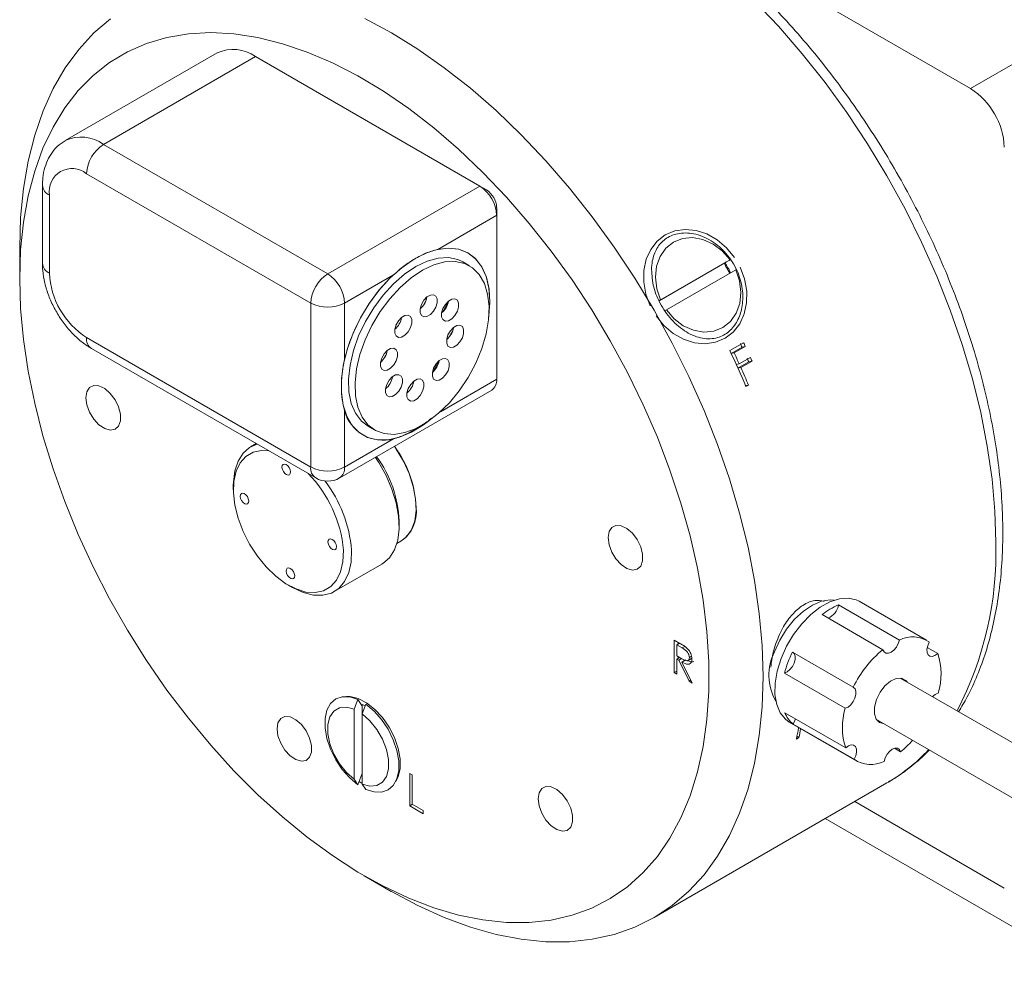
# Model space of a CAD drawing. Header units: inches. Extents: x 0.51 to 8.32, y 1.19 to 8.76.
# Tile 9 of 14: x 4.05 to 5.77, y 4.43 to 6.1. Entities that reach past the tile are written whole.
import ezdxf

# ---------------------------------------------------------------- set-up
doc = ezdxf.new("R2010")
doc.units = ezdxf.units.IN
doc.header["$MEASUREMENT"] = 0

msp = doc.modelspace()

# ---------------------------------------------------------------- linework, layer by layer
at = {"color": 7, "linetype": 'Continuous', "lineweight": 15}
for p, q in [((4.6494, 6.5895), (5.7091, 5.9778)), ((5.7091, 5.9778), (6.7472, 6.577)), ((4.3956, 6.0401), (4.1304, 5.8871)), ((4.4623, 6.0335), (4.1971, 5.8805)), ((4.8533, 5.8078), (4.4623, 6.0335)), ((4.1971, 5.8805), (4.5881, 5.6547)), ((4.5587, 5.6037), (4.1676, 5.8294)), ((4.0906, 5.809), (4.0906, 5.6729)), ((4.5881, 5.6547), (4.8533, 5.8078)), ((4.8651, 5.801), (4.8533, 5.8078)), ((4.1028, 5.792), (4.1028, 5.6559)), ((4.8828, 5.7704), (4.8828, 5.7568)), ((4.8828, 5.7568), (4.78, 5.6974)), ((4.8828, 5.471), (4.8828, 5.7568)), ((4.051, 5.7007), (4.051, 5.6463)), ((4.8353, 5.6688), (4.8239, 5.6754)), ((5.2807, 5.6739), (5.1662, 5.6078)), ((5.2897, 5.6791), (5.1687, 5.6093)), ((5.291, 5.6798), (5.2897, 5.6791)), ((4.7027, 5.6528), (4.6176, 5.6037)), ((5.1787, 5.5919), (5.2997, 5.6618)), ((5.2997, 5.6618), (5.301, 5.6625)), ((4.5587, 5.3179), (4.5587, 5.6037)), ((4.6176, 5.6037), (4.6176, 5.5054)), ((4.7592, 5.6074), (4.7545, 5.5991)), ((4.7602, 5.6099), (4.7578, 5.6112)), ((4.7602, 5.6099), (4.7578, 5.6112)), ((4.7984, 5.6054), (4.7883, 5.5878)), ((5.1687, 5.6093), (5.1657, 5.6075)), ((5.1757, 5.5902), (5.1787, 5.5919)), ((4.7119, 5.5735), (4.7071, 5.5653)), ((4.8057, 5.5544), (4.8006, 5.5456)), ((4.8044, 5.5516), (4.8041, 5.5518)), ((4.1676, 5.5436), (4.5587, 5.3179)), ((5.2895, 5.5209), (5.3134, 5.5347)), ((4.1763, 5.5246), (4.5673, 5.2988)), ((4.6897, 5.5133), (4.6856, 5.5062)), ((5.3107, 5.5267), (5.2919, 5.5158)), ((5.2919, 5.5156), (5.2969, 5.517)), ((5.3164, 5.5283), (5.2969, 5.517)), ((5.3107, 5.5267), (5.3164, 5.5283)), ((4.7814, 5.5014), (4.7707, 5.4829)), ((4.7814, 5.5014), (4.7807, 5.5018)), ((4.7814, 5.5014), (4.7807, 5.5018)), ((4.7825, 5.5034), (4.7814, 5.5014)), ((5.3007, 5.4966), (5.3058, 5.4978)), ((5.3224, 5.5013), (5.3035, 5.4904)), ((5.3058, 5.4978), (5.3253, 5.509)), ((5.3282, 5.5026), (5.3086, 5.4913)), ((5.3224, 5.5013), (5.3282, 5.5026)), ((5.3036, 5.4902), (5.3086, 5.4913)), ((5.3168, 5.4599), (5.3219, 5.4607)), ((5.3219, 5.4607), (5.3175, 5.4582)), ((4.609, 5.2988), (4.8741, 5.4519)), ((4.6176, 5.4162), (4.6176, 5.3179)), ((4.6586, 5.3891), (4.67, 5.3825)), ((4.4634, 5.3588), (4.4537, 5.3532)), ((4.6176, 5.3179), (4.7027, 5.367)), ((4.4235, 5.2865), (4.4235, 5.2783)), ((4.7127, 5.2153), (4.7127, 5.2235)), ((4.7086, 5.1845), (4.7159, 5.1887)), ((4.5995, 5.1007), (4.6825, 5.1485)), ((4.5195, 5.112), (4.5266, 5.1079)), ((5.6325, 5.0158), (5.5147, 5.0839)), ((5.4789, 5.0775), (5.585, 5.0163)), ((5.5564, 4.9993), (5.4503, 5.0606)), ((5.1924, 5.0162), (5.2022, 5.0105)), ((5.1924, 4.9595), (5.1924, 5.0162)), ((5.2018, 5.0108), (5.1968, 5.0078)), ((5.1968, 5.0078), (5.1968, 4.9889)), ((5.206, 5.0025), (5.1968, 5.0078)), ((5.1995, 5.0094), (5.1995, 5.0121)), ((5.2107, 5.0052), (5.206, 5.0025)), ((5.6336, 5.0032), (5.652, 4.9926)), ((5.1968, 4.9889), (5.2058, 4.9837)), ((5.2018, 4.986), (5.1968, 4.9831)), ((5.1968, 4.9831), (5.1968, 4.957)), ((5.2004, 4.9811), (5.1968, 4.9831)), ((5.1995, 4.9847), (5.1995, 4.9874)), ((5.2053, 4.9839), (5.2004, 4.9811)), ((5.2184, 4.9445), (5.2004, 4.9811)), ((5.2129, 4.982), (5.2058, 4.9779)), ((5.2099, 4.9802), (5.2088, 4.9825)), ((5.2157, 4.9802), (5.2225, 4.9842)), ((5.2227, 4.988), (5.2188, 4.9858)), ((5.3987, 4.9953), (5.5047, 4.9341)), ((5.2058, 4.9779), (5.2239, 4.9413)), ((5.1968, 4.962), (5.1924, 4.9595)), ((5.1968, 4.957), (5.1924, 4.9595)), ((5.2214, 4.9462), (5.2184, 4.9445)), ((5.4907, 4.8972), (5.3847, 4.9585)), ((6.3051, 4.5352), (5.5866, 4.95)), ((5.2239, 4.9413), (5.2184, 4.9445)), ((4.6407, 4.9125), (4.6342, 4.8956)), ((4.6477, 4.9024), (4.6407, 4.9125)), ((4.6342, 4.8956), (4.6342, 4.7734)), ((4.6483, 4.9039), (4.6477, 4.9024)), ((4.6548, 4.9044), (4.6483, 4.8874)), ((4.6483, 4.9039), (4.6483, 4.8874)), ((4.6483, 4.8874), (4.6483, 4.7652)), ((5.3854, 4.8895), (5.4915, 4.8283)), ((5.5449, 4.8778), (6.2634, 4.463)), ((5.393, 4.8731), (5.5109, 4.8051)), ((5.5061, 4.8083), (5.4, 4.8696)), ((5.4098, 4.8462), (5.4054, 4.8436)), ((5.4065, 4.8489), (5.4098, 4.8462)), ((5.5871, 4.8216), (5.5766, 4.8276)), ((4.6407, 4.764), (4.6477, 4.7822)), ((4.7311, 4.7837), (4.7355, 4.7811)), ((4.7311, 4.7269), (4.7311, 4.7837)), ((4.7355, 4.7811), (4.7355, 4.7302)), ((4.6342, 4.7734), (4.6407, 4.764)), ((4.6432, 4.7698), (4.6483, 4.7663)), ((4.6483, 4.7652), (4.6548, 4.7558)), ((5.1574, 4.5327), (5.5633, 4.767)), ((4.7361, 4.7299), (4.7311, 4.7269)), ((4.7544, 4.7135), (4.7311, 4.7269)), ((4.7355, 4.7302), (4.7544, 4.7193)), ((5.7681, 4.5839), (5.5071, 4.7345)), ((4.7544, 4.7193), (4.7544, 4.7135)), ((5.4557, 4.7049), (5.938, 4.4265)), ((4.6519, 4.6053), (4.699, 4.5781))]:
    msp.add_line(p, q, dxfattribs=at)
at = {"color": 8, "linetype": 'Continuous', "lineweight": 15}
msp.add_line((4.7846, 5.4143), (4.8828, 5.471), dxfattribs=at)
at = {"color": 8, "linetype": 'Continuous', "lineweight": 15, "flags": 128}
msp.add_lwpolyline([(5.7532, 5.1867), (5.7516, 5.241), (5.7466, 5.297), (5.7384, 5.3543), (5.727, 5.4127), (5.7123, 5.4718), (5.6946, 5.5314), (5.6739, 5.5912), (5.6503, 5.6507), (5.6239, 5.7099), (5.5949, 5.7682), (5.5634, 5.8255), (5.5295, 5.8815), (5.4935, 5.9358), (5.4555, 5.9882), (5.4157, 6.0385), (5.3743, 6.0863), (5.3315, 6.1314)], dxfattribs=at)
at = {"color": 7, "linetype": 'Continuous', "lineweight": 15, "flags": 128}
for points in [[(4.051, 5.7007), (4.0526, 5.7532), (4.0576, 5.8035), (4.0658, 5.8513), (4.0772, 5.8965), (4.0918, 5.9387), (4.1095, 5.9779), (4.1303, 6.0137), (4.1539, 6.046), (4.1803, 6.0747), (4.2093, 6.0995)], [(4.6529, 6.0998), (4.6991, 6.075), (4.7454, 6.0464), (4.7914, 6.0142), (4.8369, 5.9784), (4.8818, 5.9393), (4.9257, 5.8971), (4.9684, 5.852), (5.0098, 5.8042), (5.0496, 5.7539), (5.0876, 5.7015), (5.1236, 5.6472), (5.1575, 5.5912), (5.189, 5.5339), (5.218, 5.4756), (5.2444, 5.4164), (5.268, 5.3569), (5.2888, 5.2971), (5.3065, 5.2375), (5.3211, 5.1784), (5.3325, 5.12), (5.3407, 5.0627), (5.3457, 5.0067), (5.3473, 4.9524), (5.3457, 4.8999), (5.3407, 4.8497), (5.3325, 4.8018), (5.3211, 4.7566), (5.3065, 4.7144), (5.2888, 4.6752), (5.268, 4.6394), (5.2444, 4.6071), (5.218, 4.5784), (5.189, 4.5536), (5.1575, 4.5327), (5.1236, 4.5158), (5.0876, 4.5031), (5.0496, 4.4946), (5.0098, 4.4903), (4.9684, 4.4903), (4.9257, 4.4945), (4.8818, 4.503), (4.8369, 4.5156), (4.7914, 4.5324), (4.7454, 4.5533), (4.6991, 4.5781), (4.699, 4.5781)], [(4.051, 5.6463), (4.0526, 5.5941), (4.0575, 5.5403), (4.0657, 5.4852), (4.0771, 5.429), (4.0916, 5.3722), (4.1091, 5.3149), (4.1297, 5.2576), (4.153, 5.2005), (4.1791, 5.1439), (4.2078, 5.0882), (4.239, 5.0336), (4.2723, 4.9805), (4.3078, 4.9291), (4.3451, 4.8798), (4.3841, 4.8327), (4.4246, 4.7882), (4.4663, 4.7465), (4.509, 4.7078), (4.5525, 4.6723), (4.5966, 4.6403), (4.6409, 4.6118), (4.6853, 4.5871), (4.7295, 4.5663), (4.7733, 4.5495), (4.8165, 4.5368), (4.8587, 4.5283), (4.8999, 4.524), (4.9396, 4.5239), (4.9778, 4.528), (5.0142, 4.5364), (5.0487, 4.5489), (5.0809, 4.5655), (5.1108, 4.5861), (5.1383, 4.6107), (5.163, 4.639), (5.185, 4.6709), (5.2041, 4.7062), (5.2201, 4.7447), (5.233, 4.7863), (5.2428, 4.8307), (5.2494, 4.8777), (5.2526, 4.927), (5.2526, 4.9782), (5.2494, 5.0313), (5.2428, 5.0858), (5.233, 5.1415), (5.2201, 5.198), (5.2041, 5.2551), (5.185, 5.3124), (5.163, 5.3697), (5.1383, 5.4266), (5.1108, 5.4828), (5.0809, 5.538), (5.0487, 5.5918), (5.0142, 5.6441), (4.9778, 5.6945), (4.9396, 5.7427), (4.8999, 5.7886), (4.8587, 5.8317), (4.8165, 5.8719), (4.7733, 5.9091), (4.7295, 5.9428), (4.6853, 5.9731), (4.6409, 5.9997), (4.5966, 6.0225), (4.5525, 6.0413), (4.509, 6.056), (4.4663, 6.0666), (4.4246, 6.0731), (4.3841, 6.0753), (4.3451, 6.0733), (4.3078, 6.067), (4.2723, 6.0566), (4.239, 6.042), (4.2078, 6.0233), (4.1791, 6.0007), (4.153, 5.9743), (4.1297, 5.9442), (4.1091, 5.9106), (4.0916, 5.8736), (4.0771, 5.8335), (4.0657, 5.7905), (4.0575, 5.7448), (4.0526, 5.6966), (4.051, 5.6463)], [(5.2973, 5.6835), (5.2835, 5.7003), (5.2673, 5.7141), (5.2493, 5.7243), (5.2305, 5.7304), (5.2116, 5.7322), (5.1935, 5.7296), (5.1769, 5.7227), (5.1627, 5.7118), (5.1514, 5.6974), (5.1435, 5.6802), (5.1394, 5.6608), (5.1392, 5.6402), (5.1431, 5.6192), (5.1507, 5.5988)], [(5.2897, 5.6791), (5.2761, 5.6946), (5.2601, 5.7067), (5.2425, 5.7146), (5.2245, 5.7179), (5.207, 5.7164), (5.1912, 5.7101), (5.1778, 5.6995), (5.1677, 5.6851), (5.1616, 5.6679), (5.1596, 5.6487), (5.1621, 5.6288), (5.1687, 5.6093)], [(4.7623, 5.3968), (4.7549, 5.3914), (4.7341, 5.3787), (4.7134, 5.37), (4.6935, 5.3656), (4.6748, 5.3654), (4.6578, 5.3696), (4.6429, 5.3779), (4.6306, 5.3903), (4.6212, 5.4064), (4.6149, 5.4257), (4.6119, 5.4478), (4.6122, 5.472), (4.6158, 5.4979), (4.6227, 5.5246), (4.6327, 5.5515), (4.6455, 5.5779), (4.6607, 5.6032), (4.6781, 5.6266), (4.6971, 5.6475), (4.7172, 5.6655), (4.7379, 5.68), (4.7587, 5.6907), (4.7791, 5.6973), (4.7985, 5.6997), (4.8164, 5.6976), (4.8324, 5.6913), (4.846, 5.6809), (4.8569, 5.6667), (4.8648, 5.6489), (4.8695, 5.6282), (4.8708, 5.6049), (4.8691, 5.5818)], [(4.78, 5.6974), (4.799, 5.6996), (4.8166, 5.6976), (4.8323, 5.6914), (4.8458, 5.6812), (4.8566, 5.6673), (4.8645, 5.65), (4.8694, 5.6298), (4.871, 5.6071), (4.8694, 5.5825), (4.869, 5.5797)], [(4.6586, 5.3891), (4.6469, 5.3981), (4.6366, 5.4117), (4.6293, 5.4288), (4.6252, 5.4489), (4.6245, 5.4713), (4.6271, 5.4955), (4.633, 5.5208), (4.642, 5.5464), (4.6539, 5.5715), (4.6683, 5.5956), (4.6847, 5.6178), (4.7028, 5.6376), (4.722, 5.6544), (4.7418, 5.6676), (4.7615, 5.6769), (4.7807, 5.6821), (4.7987, 5.683), (4.8151, 5.6795), (4.8239, 5.6754)], [(4.8176, 5.451), (4.8003, 5.4299), (4.7815, 5.4116), (4.762, 5.3965), (4.7422, 5.3852), (4.7226, 5.3779), (4.704, 5.3749), (4.6867, 5.3762), (4.6714, 5.3818), (4.6583, 5.3915), (4.648, 5.4051), (4.6407, 5.4222), (4.6366, 5.4423), (4.6359, 5.4647), (4.6385, 5.4889), (4.6444, 5.5142), (4.6534, 5.5398), (4.6653, 5.5649), (4.6797, 5.589), (4.6962, 5.6112), (4.7143, 5.631), (4.7335, 5.6478), (4.7532, 5.661), (4.773, 5.6703), (4.7921, 5.6755), (4.8102, 5.6764), (4.8265, 5.6729), (4.8408, 5.6652), (4.8525, 5.6535), (4.8613, 5.6381), (4.867, 5.6195), (4.8695, 5.5982), (4.8685, 5.5748), (4.8642, 5.5499), (4.8568, 5.5244), (4.8463, 5.4989), (4.8331, 5.4742), (4.8176, 5.451)], [(5.2893, 5.6558), (5.2821, 5.6689), (5.2799, 5.6721)], [(5.1607, 5.5815), (5.1745, 5.5647), (5.1908, 5.5509), (5.2087, 5.5407), (5.2275, 5.5346), (5.2464, 5.5328), (5.2645, 5.5354), (5.2811, 5.5423), (5.2953, 5.5532), (5.3067, 5.5676), (5.3145, 5.5848), (5.3186, 5.6042), (5.3188, 5.6248), (5.315, 5.6458), (5.3073, 5.6662)], [(5.1787, 5.5919), (5.1923, 5.5764), (5.2083, 5.5643), (5.2259, 5.5564), (5.2439, 5.5531), (5.2614, 5.5547), (5.2773, 5.5609), (5.2906, 5.5716), (5.3007, 5.5859), (5.3069, 5.6032), (5.3088, 5.6223), (5.3064, 5.6423), (5.2997, 5.6618)], [(4.7725, 5.5894), (4.7671, 5.5837), (4.7612, 5.5803), (4.7558, 5.5797), (4.7516, 5.5821), (4.7493, 5.5871), (4.7493, 5.5939), (4.7516, 5.6015), (4.7557, 5.6087), (4.7612, 5.6144), (4.7671, 5.6178), (4.7725, 5.6184), (4.7767, 5.616), (4.7789, 5.611), (4.7789, 5.6042), (4.7767, 5.5966), (4.7725, 5.5894)], [(4.81, 5.5822), (4.8046, 5.5764), (4.7987, 5.573), (4.7933, 5.5725), (4.7891, 5.5749), (4.7868, 5.5798), (4.7868, 5.5866), (4.7891, 5.5942), (4.7933, 5.6014), (4.7987, 5.6072), (4.8046, 5.6106), (4.81, 5.6111), (4.8142, 5.6087), (4.8164, 5.6037), (4.8164, 5.5969), (4.8142, 5.5894), (4.81, 5.5822)], [(4.7283, 5.5537), (4.7228, 5.548), (4.717, 5.5446), (4.7115, 5.544), (4.7074, 5.5464), (4.7051, 5.5514), (4.7051, 5.5582), (4.7074, 5.5658), (4.7115, 5.573), (4.717, 5.5787), (4.7228, 5.5821), (4.7283, 5.5827), (4.7324, 5.5803), (4.7347, 5.5753), (4.7347, 5.5685), (4.7324, 5.5609), (4.7283, 5.5537)], [(4.8188, 5.5362), (4.8134, 5.5304), (4.8075, 5.527), (4.8021, 5.5265), (4.7979, 5.5289), (4.7957, 5.5339), (4.7957, 5.5407), (4.7979, 5.5482), (4.8021, 5.5554), (4.8075, 5.5612), (4.8134, 5.5646), (4.8188, 5.5651), (4.823, 5.5627), (4.8252, 5.5577), (4.8252, 5.551), (4.823, 5.5434), (4.8188, 5.5362)], [(4.7032, 5.4959), (4.6978, 5.4902), (4.6919, 5.4868), (4.6865, 5.4863), (4.6823, 5.4887), (4.6801, 5.4936), (4.6801, 5.5004), (4.6823, 5.508), (4.6865, 5.5152), (4.6919, 5.521), (4.6978, 5.5244), (4.7032, 5.5249), (4.7074, 5.5225), (4.7097, 5.5175), (4.7097, 5.5107), (4.7074, 5.5032), (4.7032, 5.4959)], [(4.7938, 5.4784), (4.7884, 5.4727), (4.7825, 5.4693), (4.777, 5.4687), (4.7729, 5.4711), (4.7706, 5.4761), (4.7706, 5.4829), (4.7729, 5.4905), (4.777, 5.4977), (4.7825, 5.5034), (4.7883, 5.5068), (4.7938, 5.5074), (4.7979, 5.505), (4.8002, 5.5), (4.8002, 5.4932), (4.798, 5.4856), (4.7938, 5.4784)], [(4.7121, 5.45), (4.7066, 5.4442), (4.7007, 5.4408), (4.6953, 5.4403), (4.6911, 5.4427), (4.6889, 5.4476), (4.6889, 5.4544), (4.6911, 5.462), (4.6953, 5.4692), (4.7007, 5.475), (4.7066, 5.4784), (4.712, 5.4789), (4.7162, 5.4765), (4.7185, 5.4715), (4.7185, 5.4647), (4.7162, 5.4572), (4.7121, 5.45)], [(4.7496, 5.4427), (4.7441, 5.4369), (4.7382, 5.4335), (4.7328, 5.433), (4.7286, 5.4354), (4.7264, 5.4404), (4.7264, 5.4472), (4.7286, 5.4548), (4.7328, 5.462), (4.7382, 5.4677), (4.7441, 5.4711), (4.7496, 5.4716), (4.7537, 5.4692), (4.756, 5.4643), (4.756, 5.4575), (4.7537, 5.4499), (4.7496, 5.4427)], [(4.1664, 5.4388), (4.168, 5.4265), (4.1728, 5.4136), (4.1801, 5.4016), (4.1892, 5.3917), (4.1992, 5.385), (4.2088, 5.3823), (4.2172, 5.3837), (4.2233, 5.3893), (4.2265, 5.3983), (4.2265, 5.4098), (4.2233, 5.4226), (4.2172, 5.4352), (4.2088, 5.4463), (4.1992, 5.4547), (4.1892, 5.4595), (4.1801, 5.4602), (4.1728, 5.4566), (4.168, 5.4492), (4.1664, 5.4388)], [(4.4235, 5.2865), (4.4236, 5.2914), (4.426, 5.3112), (4.4317, 5.3282), (4.4404, 5.342), (4.4519, 5.3521), (4.4649, 5.358)], [(4.4851, 5.3463), (4.4726, 5.3467), (4.458, 5.3436), (4.4455, 5.3363), (4.4355, 5.3251), (4.4284, 5.3105), (4.4244, 5.2929), (4.4236, 5.2729), (4.4261, 5.2512), (4.4318, 5.2286), (4.4404, 5.2057), (4.4518, 5.1834), (4.4654, 5.1625), (4.4809, 5.1436), (4.4977, 5.1274), (4.5153, 5.1145), (4.533, 5.1053), (4.5502, 5.1), (4.5664, 5.099), (4.581, 5.1022), (4.5936, 5.1094), (4.6035, 5.1206), (4.6107, 5.1352), (4.6147, 5.1528), (4.6155, 5.1728), (4.6155, 5.1728)], [(4.7045, 5.354), (4.7078, 5.3492), (4.7203, 5.3283), (4.7302, 5.3064), (4.7374, 5.2842), (4.7414, 5.2626), (4.7423, 5.2423), (4.7398, 5.2241), (4.7342, 5.2086), (4.7256, 5.1963), (4.7159, 5.1887)], [(4.6825, 5.1485), (4.6843, 5.1497), (4.6958, 5.1598), (4.7045, 5.1736), (4.7102, 5.1906), (4.7126, 5.2104), (4.7117, 5.2322), (4.7076, 5.2554), (4.7002, 5.2793), (4.69, 5.303), (4.6772, 5.3257), (4.6712, 5.3347)], [(4.5155, 5.3221), (4.5127, 5.3229), (4.5104, 5.3223), (4.5089, 5.3203), (4.5084, 5.3172), (4.5091, 5.3136), (4.5109, 5.3099), (4.5134, 5.3067), (4.5162, 5.3046), (4.519, 5.3038), (4.5214, 5.3044), (4.5229, 5.3064), (4.5233, 5.3095), (4.5226, 5.3131), (4.5209, 5.3168), (4.5184, 5.32), (4.5155, 5.3221)], [(4.4356, 5.2667), (4.4363, 5.263), (4.438, 5.2593), (4.4405, 5.2562), (4.4434, 5.254), (4.4462, 5.2532), (4.4485, 5.2538), (4.45, 5.2559), (4.4504, 5.2589), (4.4497, 5.2626), (4.448, 5.2663), (4.4455, 5.2694), (4.4427, 5.2716), (4.4399, 5.2724), (4.4375, 5.2717), (4.436, 5.2697), (4.4356, 5.2667)], [(5.0771, 5.1948), (5.0787, 5.1825), (5.0834, 5.1697), (5.0908, 5.1576), (5.0999, 5.1478), (5.1099, 5.1411), (5.1195, 5.1383), (5.1279, 5.1398), (5.134, 5.1453), (5.1372, 5.1544), (5.1372, 5.1659), (5.134, 5.1786), (5.1279, 5.1913), (5.1195, 5.2024), (5.1099, 5.2108), (5.0999, 5.2156), (5.0908, 5.2162), (5.0834, 5.2126), (5.0787, 5.2053), (5.0771, 5.1948)], [(4.6035, 5.1791), (4.6028, 5.1827), (4.6011, 5.1864), (4.5986, 5.1896), (4.5957, 5.1917), (4.5929, 5.1925), (4.5906, 5.1919), (4.5891, 5.1899), (4.5886, 5.1868), (4.5893, 5.1832), (4.5911, 5.1795), (4.5936, 5.1763), (4.5964, 5.1742), (4.5992, 5.1734), (4.6016, 5.174), (4.603, 5.176), (4.6035, 5.1791)], [(4.6296, 5.1732), (4.6288, 5.1523), (4.6248, 5.1338), (4.6176, 5.1183), (4.6074, 5.1063), (4.5947, 5.0982), (4.5798, 5.0942), (4.5632, 5.0945), (4.5454, 5.099), (4.5269, 5.1077), (4.5266, 5.1079)], [(4.5236, 5.1236), (4.5264, 5.1228), (4.5287, 5.1234), (4.5302, 5.1255), (4.5306, 5.1285), (4.5299, 5.1322), (4.5282, 5.1359), (4.5257, 5.139), (4.5229, 5.1412), (4.5201, 5.142), (4.5177, 5.1413), (4.5162, 5.1393), (4.5158, 5.1363), (4.5165, 5.1326), (4.5182, 5.1289), (4.5207, 5.1258), (4.5236, 5.1236)], [(5.4713, 5.0858), (5.4642, 5.0864), (5.4493, 5.084), (5.4335, 5.0773), (5.4176, 5.0666), (5.4024, 5.0524), (5.3885, 5.0353), (5.3767, 5.0161), (5.3675, 4.9958)], [(5.5147, 5.0839), (5.5098, 5.0863), (5.4959, 5.0894), (5.4805, 5.0883), (5.464, 5.083), (5.4472, 5.0737), (5.4306, 5.0607), (5.4149, 5.0445), (5.4006, 5.0258), (5.3885, 5.0053), (5.3788, 4.9838)], [(5.5564, 4.9993), (5.5584, 4.9954), (5.5617, 4.9932), (5.566, 4.9931), (5.5708, 4.995), (5.5756, 4.9987), (5.5798, 5.0039), (5.5831, 5.01), (5.585, 5.0163)], [(5.6373, 5.0126), (5.6345, 5.0064), (5.6331, 5.0002), (5.6333, 4.9947), (5.635, 4.9905), (5.6382, 4.988), (5.6424, 4.9875), (5.6471, 4.9891), (5.652, 4.9926)], [(5.3788, 4.9838), (5.3721, 4.962), (5.3684, 4.9409), (5.3681, 4.9212), (5.3711, 4.9038), (5.3772, 4.8892), (5.3863, 4.878), (5.393, 4.8731)], [(5.3847, 4.9585), (5.3895, 4.9607), (5.3942, 4.9647), (5.3984, 4.9701), (5.4014, 4.9762), (5.4031, 4.9824), (5.4031, 4.9881), (5.4016, 4.9926), (5.3993, 4.995)], [(5.5985, 4.9431), (5.5962, 4.9459), (5.5889, 4.9497), (5.5797, 4.9492), (5.5696, 4.9446), (5.5598, 4.9362), (5.5513, 4.9251), (5.545, 4.9123)], [(5.4907, 4.8972), (5.4956, 4.8994), (5.5003, 4.9035), (5.5044, 4.9088), (5.5075, 4.915), (5.5091, 4.9212), (5.5092, 4.9269), (5.5077, 4.9313), (5.5047, 4.9341)], [(4.6407, 4.764), (4.6265, 4.7759), (4.6134, 4.7907), (4.6021, 4.8076), (4.593, 4.826), (4.5867, 4.8447), (4.5835, 4.8629), (4.5835, 4.8797), (4.5867, 4.8942), (4.593, 4.9056), (4.6021, 4.9135), (4.6134, 4.9174), (4.6265, 4.917), (4.6407, 4.9125)], [(4.7066, 4.769), (4.7111, 4.7777), (4.7145, 4.7921), (4.7145, 4.809), (4.7111, 4.8274), (4.7046, 4.8462), (4.6952, 4.8645), (4.6835, 4.8814), (4.67, 4.8958), (4.6557, 4.907), (4.6411, 4.9145), (4.6271, 4.9177), (4.6207, 4.9177)], [(5.545, 4.9123), (5.5416, 4.8994), (5.5414, 4.8877), (5.5446, 4.8784), (5.5506, 4.8726), (5.5568, 4.8709)], [(4.6342, 4.7734), (4.6207, 4.7853), (4.6087, 4.8003), (4.5989, 4.8174), (4.5919, 4.8353), (4.5883, 4.8529), (4.5883, 4.869), (4.5919, 4.8824), (4.5989, 4.8923), (4.6087, 4.898), (4.6207, 4.8992), (4.6342, 4.8956)], [(4.6548, 4.9044), (4.669, 4.8925), (4.6821, 4.8777), (4.6935, 4.8607), (4.7025, 4.8424), (4.7088, 4.8237), (4.7121, 4.8054), (4.7121, 4.7887), (4.7088, 4.7742), (4.7025, 4.7628), (4.6935, 4.7549), (4.6821, 4.751), (4.669, 4.7513), (4.6548, 4.7558)], [(4.4997, 4.8614), (4.5014, 4.8491), (4.5061, 4.8363), (4.5134, 4.8242), (4.5226, 4.8143), (4.5325, 4.8077), (4.5422, 4.8049), (4.5505, 4.8064), (4.5566, 4.8119), (4.5599, 4.821), (4.5599, 4.8325), (4.5566, 4.8452), (4.5505, 4.8578), (4.5422, 4.869), (4.5325, 4.8774), (4.5226, 4.8822), (4.5134, 4.8828), (4.5061, 4.8792), (4.5014, 4.8719), (4.4997, 4.8614)], [(4.6483, 4.8874), (4.6617, 4.8755), (4.6738, 4.8605), (4.6836, 4.8434), (4.6906, 4.8255), (4.6941, 4.8079), (4.6941, 4.7918), (4.6906, 4.7784), (4.6836, 4.7685), (4.6738, 4.7628), (4.6617, 4.7617), (4.6483, 4.7652)], [(5.4, 4.8696), (5.4029, 4.8758), (5.4038, 4.8789)], [(5.5061, 4.8083), (5.5089, 4.8145), (5.5103, 4.8207), (5.5102, 4.8262), (5.5084, 4.8305), (5.5053, 4.8329), (5.5011, 4.8334), (5.4963, 4.8318), (5.4915, 4.8283)], [(5.5871, 4.8216), (5.5851, 4.8255), (5.5818, 4.8277), (5.5774, 4.8279), (5.5726, 4.8259), (5.5679, 4.8222), (5.5636, 4.817), (5.5604, 4.8109), (5.5585, 4.8047)], [(4.9551, 4.7395), (4.9567, 4.7272), (4.9614, 4.7143), (4.9688, 4.7023), (4.9779, 4.6924), (4.9878, 4.6857), (4.9975, 4.6829), (5.0059, 4.6844), (5.012, 4.69), (5.0152, 4.699), (5.0152, 4.7105), (5.012, 4.7233), (5.0059, 4.7359), (4.9975, 4.747), (4.9878, 4.7554), (4.9779, 4.7602), (4.9688, 4.7608), (4.9614, 4.7573), (4.9567, 4.7499), (4.9551, 4.7395)], [(5.5633, 4.767), (5.5634, 4.767), (5.5662, 4.7687)]]:
    msp.add_lwpolyline(points, dxfattribs=at)
at = {"color": 7, "linetype": 'Continuous', "lineweight": 15}
for centre, radius, start, end in [((4.4232, 5.979), 0.0671, 54.3824, 114.3072), ((5.6401, 5.8699), 0.1281, 2.6054, 57.3946), ((4.2316, 5.8265), 0.064, 122.6054, 177.3945), ((4.1423, 5.7984), 0.04, 50.7967, 189.214), ((4.8188, 5.7538), 0.064, 2.6055, 57.3946), ((4.8444, 5.7686), 0.0384, 2.6055, 57.3946), ((5.1934, 5.6119), 0.1071, 24.6431, 35.3569), ((4.2436, 5.6623), 0.1409, 182.6055, 237.3945), ((4.6226, 5.6008), 0.064, 122.6054, 177.3945), ((4.5536, 5.6008), 0.064, 2.6055, 57.3946), ((4.9124, 5.4335), 0.3035, 133.7137, 166.2863), ((4.5881, 5.6605), 0.064, 242.6097, 297.3904), ((4.7282, 5.6198), 0.0335, 309.0942, 350.9113), ((4.7657, 5.6125), 0.0335, 309.0964, 350.909), ((4.684, 5.5841), 0.0335, 309.0938, 350.9116), ((4.7745, 5.5665), 0.0335, 309.0896, 350.9158), ((3.9122, 4.8708), 1.5447, 25.1251, 25.3846), ((3.9051, 4.8664), 1.5588, 25.1248, 25.3848), ((4.6589, 5.5263), 0.0335, 309.0942, 350.9113), ((3.8996, 4.8612), 1.5384, 22.8314, 25.3905), ((3.8948, 4.8595), 1.5486, 24.341, 25.125), ((4.7489, 5.5091), 0.0341, 309.666, 350.3339), ((3.9329, 4.8804), 1.5218, 24.0781, 24.3407), ((3.9153, 4.8712), 1.5475, 24.0788, 24.3399), ((3.9137, 4.8679), 1.5279, 22.827, 24.0795), ((4.6678, 5.4803), 0.0335, 309.0894, 350.916), ((4.7053, 5.4731), 0.0335, 309.0942, 350.9113), ((4.8623, 5.4687), 0.0205, 305.0143, 6.2978), ((4.6843, 5.4335), 0.0689, 194.5212, 285.468), ((4.5516, 5.2397), 0.1909, 2.2574, 36.7914), ((4.5123, 5.2162), 0.2005, 2.0661, 36.6336), ((4.3998, 5.1546), 0.2165, 4.8283, 44.5558), ((4.5881, 5.3748), 0.064, 242.6097, 297.3904), ((4.5881, 5.3349), 0.0417, 240.0027, 299.9973), ((4.404, 5.1556), 0.2263, 4.4566, 37.5372), ((4.6812, 5.2396), 0.0616, 304.2481, 7.0641), ((5.5233, 4.9698), 0.1164, 112.4122, 128.8159), ((5.4493, 5.0822), 0.03, 292.6299, 351.043), ((5.608, 4.9698), 0.0519, 55.5583, 116.3993), ((5.6785, 4.8496), 0.1933, 129.2046, 154.0704), ((5.4471, 4.9547), 0.0896, 152.7014, 210.1615), ((5.5725, 4.9083), 0.1944, 153.4075, 165.0491), ((5.5469, 4.957), 0.1109, 342.5187, 18.73), ((5.66, 4.9021), 0.0228, 108.5799, 137.8222), ((4.6238, 4.8463), 0.0626, 61.7127, 66.984), ((5.5965, 4.8639), 0.1109, 162.5187, 198.73), ((5.4307, 4.9074), 0.0487, 201.4873, 230.9148), ((4.7921, 4.9735), 0.6269, 348.0472, 349.8499), ((4.801, 4.9751), 0.6223, 348.0422, 349.4979), ((5.4829, 4.9529), 0.1676, 308.4211, 318.2946), ((5.5354, 4.8511), 0.0519, 235.5582, 296.3995)]:
    msp.add_arc(centre, radius, start, end, dxfattribs=at)
at = {"color": 8, "linetype": 'Continuous', "lineweight": 15}
for centre, radius, start, end in [((4.1582, 5.8275), 0.0657, 53.6927, 115.122), ((4.1106, 5.8104), 0.02, 184.0945, 247.2088), ((4.1115, 5.675), 0.021, 185.6947, 245.6254), ((4.187, 5.5409), 0.0196, 171.9883, 236.7002), ((4.578, 5.3152), 0.0196, 171.9883, 236.7002), ((4.5972, 5.3156), 0.0205, 305.0143, 6.2978), ((5.1549, 5.1697), 0.5986, 332.4508, 1.6268), ((5.405, 5.0396), 0.3153, 300.7437, 317.1379)]:
    msp.add_arc(centre, radius, start, end, dxfattribs=at)
at = {"color": 7, "linetype": 'Continuous', "lineweight": 15}
for points, knots in [([(5.7654, 5.2037), (5.7653, 5.2128), (5.7651, 5.2391), (5.7623, 5.2837), (5.7563, 5.3378), (5.7472, 5.3928), (5.7352, 5.4486), (5.7204, 5.5048), (5.7028, 5.5613), (5.6825, 5.6177), (5.6597, 5.6739), (5.6344, 5.7295), (5.6067, 5.7844), (5.5768, 5.8383), (5.5448, 5.891), (5.5108, 5.9421), (5.475, 5.9916), (5.4376, 6.0392), (5.3987, 6.0846), (5.3584, 6.1277), (5.317, 6.1683), (5.2745, 6.2062), (5.2313, 6.2412), (5.1874, 6.2731), (5.1431, 6.3018), (5.0985, 6.3271), (5.0538, 6.349), (5.0093, 6.3672), (4.9651, 6.3817), (4.9214, 6.3924), (4.8784, 6.3991), (4.8365, 6.4019), (4.7958, 6.4007), (4.7566, 6.3956), (4.7191, 6.3865), (4.6844, 6.3744), (4.6633, 6.3634), (4.6533, 6.3582)], [0, 0, 0, 0, 0.015448, 0.044655, 0.073849, 0.103025, 0.132181, 0.161316, 0.190433, 0.219533, 0.248619, 0.277695, 0.306763, 0.335827, 0.364891, 0.393958, 0.423031, 0.452113, 0.481208, 0.51032, 0.539452, 0.568606, 0.597787, 0.626994, 0.656228, 0.685487, 0.714762, 0.744042, 0.773301, 0.802511, 0.831632, 0.860622, 0.889436, 0.91804, 0.94642, 0.974592, 1, 1, 1, 1]), ([(4.1305, 5.8865), (4.128, 5.8851), (4.1205, 5.8811), (4.1104, 5.8708), (4.1008, 5.8566), (4.0944, 5.8402), (4.0911, 5.8241), (4.0908, 5.8134), (4.0906, 5.809)], [0, 0, 0, 0, 0.0932577, 0.2820978, 0.4689176, 0.660032, 0.8604834, 1, 1, 1, 1]), ([(5.1529, 5.6664), (5.1533, 5.6561), (5.154, 5.6352), (5.1666, 5.6031), (5.1865, 5.574), (5.2127, 5.5519), (5.2411, 5.5406), (5.2676, 5.5415), (5.2886, 5.553), (5.3034, 5.5717), (5.3118, 5.5963), (5.3129, 5.6256), (5.3049, 5.6574), (5.2872, 5.6877), (5.2613, 5.7116), (5.231, 5.7254), (5.2019, 5.7272), (5.1785, 5.7184), (5.1625, 5.702), (5.1548, 5.6837), (5.1534, 5.671), (5.1529, 5.6664)], [0, 0, 0, 0, 0.056896, 0.114185, 0.174469, 0.23523, 0.29386, 0.347542, 0.395709, 0.441388, 0.48856, 0.539901, 0.596068, 0.655723, 0.716591, 0.776192, 0.831631, 0.881312, 0.927313, 0.973657, 1, 1, 1, 1]), ([(4.78, 5.6974), (4.7734, 5.6955), (4.76, 5.6917), (4.74, 5.6812), (4.7208, 5.6687), (4.7088, 5.6581), (4.7027, 5.6528)], [0, 0, 0, 0, 0.256019, 0.518821, 0.75725, 1, 1, 1, 1]), ([(4.0906, 5.6729), (4.0907, 5.6688), (4.0911, 5.6575), (4.0943, 5.6387), (4.1011, 5.6166), (4.1108, 5.5952), (4.123, 5.5749), (4.1374, 5.5563), (4.1535, 5.5403), (4.1668, 5.5302), (4.1745, 5.5256), (4.1763, 5.5246)], [0, 0, 0, 0, 0.0731669, 0.200953, 0.3285324, 0.4556852, 0.5827234, 0.7104411, 0.8396028, 0.9626921, 1, 1, 1, 1]), ([(5.2807, 5.6739), (5.2824, 5.6749), (5.2856, 5.6767), (5.2887, 5.6785), (5.2901, 5.6793)], [0, 0, 0, 0, 0.5500606, 1, 1, 1, 1]), ([(4.6176, 5.5054), (4.616, 5.4971), (4.6126, 5.4801), (4.6117, 5.457), (4.6129, 5.435), (4.616, 5.4225), (4.6176, 5.4162)], [0, 0, 0, 0, 0.256019, 0.51882, 0.75725, 1, 1, 1, 1]), ([(4.7027, 5.367), (4.7091, 5.369), (4.7221, 5.3731), (4.7416, 5.384), (4.7577, 5.3935), (4.7664, 5.4007), (4.7691, 5.4029)], [0, 0, 0, 0, 0.297925, 0.603742, 0.881198, 1, 1, 1, 1]), ([(5.6883, 4.8913), (5.6934, 4.8997), (5.7055, 4.9197), (5.7213, 4.9545), (5.7362, 4.995), (5.748, 5.0383), (5.757, 5.0839), (5.7628, 5.1318), (5.7652, 5.1721), (5.7654, 5.1964), (5.7654, 5.2037)], [0, 0, 0, 0, 0.101244, 0.2392, 0.378095, 0.517775, 0.65805, 0.798727, 0.93964, 1, 1, 1, 1]), ([(5.454, 5.0837), (5.4486, 5.0847), (5.4371, 5.0871), (5.417, 5.0782), (5.3981, 5.0619), (5.3846, 5.0433), (5.3783, 5.0306), (5.376, 5.026)], [0, 0, 0, 0, 0.206166, 0.440404, 0.657291, 0.875796, 1, 1, 1, 1]), ([(5.376, 5.026), (5.3717, 5.0156), (5.3638, 4.9961), (5.3619, 4.9776), (5.3611, 4.969)], [0, 0, 0, 0, 0.5339, 1, 1, 1, 1]), ([(5.2022, 5.0105), (5.2043, 5.0093), (5.208, 5.0072), (5.2117, 5.0045), (5.2133, 5.0033)], [0, 0, 0, 0, 0.56024, 1, 1, 1, 1]), ([(5.2188, 4.9858), (5.2188, 4.9867), (5.2187, 4.9884), (5.2177, 4.9912), (5.2163, 4.9939), (5.2127, 4.9988), (5.209, 5.0009), (5.206, 5.0025)], [0, 0, 0, 0, 0.125309, 0.250633, 0.375962, 0.501337, 1, 1, 1, 1]), ([(5.2133, 5.0033), (5.2149, 5.0019), (5.218, 4.9989), (5.2212, 4.9932), (5.223, 4.9878), (5.2231, 4.9847), (5.2232, 4.9832)], [0, 0, 0, 0, 0.279854, 0.559492, 0.7796, 1, 1, 1, 1]), ([(5.2058, 4.9837), (5.2088, 4.9819), (5.2126, 4.9798), (5.2163, 4.9804), (5.2183, 4.9819), (5.2186, 4.9842), (5.2188, 4.9858)], [0, 0, 0, 0, 0.499879, 0.62555, 0.751198, 1, 1, 1, 1]), ([(5.2232, 4.9832), (5.2231, 4.9815), (5.2228, 4.9781), (5.2204, 4.9747), (5.2149, 4.9731), (5.2096, 4.9759), (5.2058, 4.9779)], [0, 0, 0, 0, 0.187115, 0.373967, 0.560898, 1, 1, 1, 1]), ([(5.2267, 4.979), (5.2257, 4.9786), (5.2229, 4.9773), (5.219, 4.9793), (5.2165, 4.9807)], [0, 0, 0, 0, 0.353395, 1, 1, 1, 1]), ([(5.5662, 4.7692), (5.5697, 4.7711), (5.584, 4.779), (5.6069, 4.7967), (5.627, 4.8134), (5.6362, 4.8238), (5.637, 4.8247)], [0, 0, 0, 0, 0.132142, 0.546683, 0.961398, 1, 1, 1, 1])]:
    msp.add_open_spline(points, degree=3, knots=knots, dxfattribs=at)

doc.saveas('drawing.dxf')
